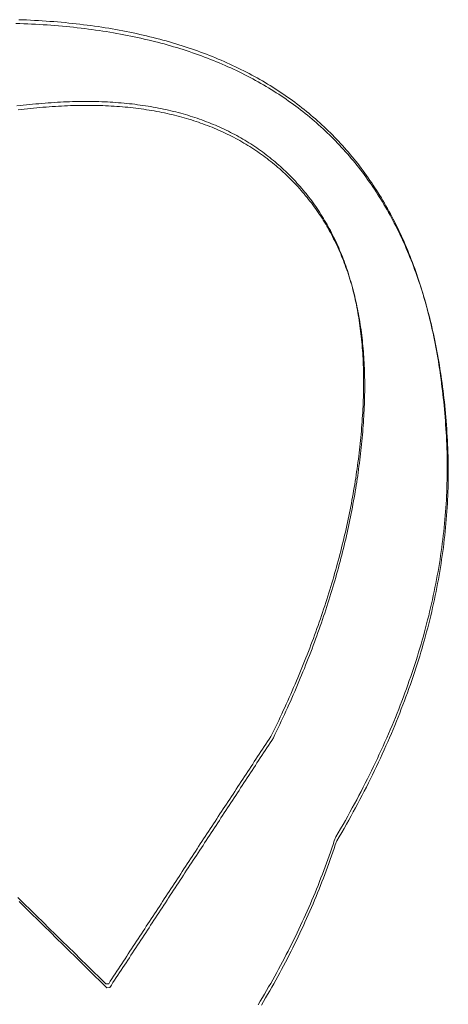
# Model space of a CAD drawing. Header units: millimetres. Extents: x 1589461 to 1701858, y 2333614 to 2610588.
# Tile 28 of 50: x 1598307 to 1598453, y 2354550 to 2354885. Entities that reach past the tile are written whole.
import ezdxf

# ---------------------------------------------------------------- set-up
doc = ezdxf.new("R2010")
doc.units = ezdxf.units.MM
doc.layers.add('zv001-h02-a-200-1-0001$0$271_Fast inventar', color=7, linetype='Continuous', lineweight=0)

msp = doc.modelspace()

# ---------------------------------------------------------------- linework, layer by layer
at = {"layer": 'zv001-h02-a-200-1-0001$0$271_Fast inventar', "flags": 128}
for points in [[(1598389.53, 2354549.94), (1598390.24, 2354551.16), (1598390.96, 2354552.36), (1598391.67, 2354553.57), (1598392.36, 2354554.79), (1598393.07, 2354556.01), (1598393.75, 2354557.23), (1598394.43, 2354558.45), (1598395.1, 2354559.67), (1598395.77, 2354560.9), (1598396.43, 2354562.11), (1598397.08, 2354563.34), (1598397.73, 2354564.57), (1598398.37, 2354565.79), (1598398.99, 2354567.03), (1598399.62, 2354568.25), (1598400.23, 2354569.48), (1598400.84, 2354570.72), (1598401.45, 2354571.95), (1598402.05, 2354573.18), (1598402.64, 2354574.42), (1598403.22, 2354575.66), (1598403.8, 2354576.9), (1598404.36, 2354578.14), (1598404.92, 2354579.39), (1598405.47, 2354580.63), (1598406.02, 2354581.87), (1598406.56, 2354583.12), (1598407.09, 2354584.36), (1598407.61, 2354585.62), (1598408.14, 2354586.87), (1598408.65, 2354588.12), (1598409.16, 2354589.37), (1598409.65, 2354590.63), (1598410.14, 2354591.88), (1598410.63, 2354593.15), (1598411.11, 2354594.4), (1598411.57, 2354595.66), (1598412.04, 2354596.92), (1598412.5, 2354598.18), (1598412.94, 2354599.44), (1598413.39, 2354600.71), (1598413.81, 2354601.98), (1598414.25, 2354603.25), (1598414.66, 2354604.52), (1598415.2, 2354605.83), (1598416.02, 2354607.24), (1598416.83, 2354608.65), (1598417.65, 2354610.07), (1598418.44, 2354611.48), (1598419.23, 2354612.89), (1598420.02, 2354614.3), (1598420.79, 2354615.71), (1598421.55, 2354617.12), (1598422.3, 2354618.52), (1598423.05, 2354619.94), (1598423.79, 2354621.34), (1598424.51, 2354622.75), (1598425.22, 2354624.15), (1598425.93, 2354625.56), (1598426.63, 2354626.96), (1598427.32, 2354628.36), (1598428, 2354629.76), (1598428.67, 2354631.17), (1598429.33, 2354632.57), (1598429.99, 2354633.97), (1598430.63, 2354635.37), (1598431.27, 2354636.76), (1598431.89, 2354638.17), (1598432.5, 2354639.56), (1598433.11, 2354640.95), (1598433.72, 2354642.35), (1598434.31, 2354643.75), (1598434.88, 2354645.14), (1598435.46, 2354646.53), (1598436.02, 2354647.93), (1598436.56, 2354649.31), (1598437.11, 2354650.71), (1598437.64, 2354652.09), (1598438.17, 2354653.48), (1598438.68, 2354654.87), (1598439.19, 2354656.26), (1598439.69, 2354657.65), (1598440.18, 2354659.03), (1598440.66, 2354660.42), (1598441.13, 2354661.8), (1598441.6, 2354663.18), (1598442.04, 2354664.57), (1598442.49, 2354665.95), (1598442.93, 2354667.33), (1598443.35, 2354668.71), (1598443.76, 2354670.09), (1598444.17, 2354671.46), (1598444.57, 2354672.85), (1598444.96, 2354674.22), (1598445.34, 2354675.6), (1598445.71, 2354676.98), (1598446.07, 2354678.35), (1598446.42, 2354679.73), (1598446.76, 2354681.1), (1598447.1, 2354682.47), (1598447.43, 2354683.84), (1598447.74, 2354685.22), (1598448.05, 2354686.59), (1598448.34, 2354687.95), (1598448.63, 2354689.32), (1598448.91, 2354690.69), (1598449.18, 2354692.06), (1598449.45, 2354693.43), (1598449.7, 2354694.8), (1598449.94, 2354696.16), (1598450.18, 2354697.52), (1598450.4, 2354698.89), (1598450.61, 2354700.25), (1598450.82, 2354701.61), (1598451.02, 2354702.97), (1598451.21, 2354704.33), (1598451.39, 2354705.69), (1598451.56, 2354707.04), (1598451.72, 2354708.4), (1598451.86, 2354709.76), (1598452.01, 2354711.12), (1598452.15, 2354712.47), (1598452.28, 2354713.83), (1598452.39, 2354715.18), (1598452.49, 2354716.54), (1598452.59, 2354717.89), (1598452.68, 2354719.24), (1598452.76, 2354720.59), (1598452.83, 2354721.94), (1598452.89, 2354723.28), (1598452.94, 2354724.64), (1598452.98, 2354725.99), (1598453.02, 2354727.34), (1598453.04, 2354728.68), (1598453.05, 2354730.02), (1598453.07, 2354731.37), (1598453.06, 2354732.71), (1598453.05, 2354734.06), (1598453.02, 2354735.4), (1598453, 2354736.74), (1598452.96, 2354738.09), (1598452.91, 2354739.42), (1598452.85, 2354740.76), (1598452.78, 2354742.1), (1598452.71, 2354743.44), (1598452.63, 2354744.76), (1598452.54, 2354746.1), (1598452.44, 2354747.42), (1598452.34, 2354748.74), (1598452.23, 2354750.05), (1598452.12, 2354751.35), (1598452, 2354752.65), (1598451.87, 2354753.94), (1598451.73, 2354755.22), (1598451.6, 2354756.49), (1598451.44, 2354757.77), (1598451.29, 2354759.04), (1598451.14, 2354760.3), (1598450.97, 2354761.55), (1598450.8, 2354762.79), (1598450.62, 2354764.03), (1598450.44, 2354765.26), (1598450.25, 2354766.49), (1598450.05, 2354767.71), (1598449.85, 2354768.93), (1598449.64, 2354770.13), (1598449.43, 2354771.33), (1598449.2, 2354772.53), (1598448.98, 2354773.71), (1598448.74, 2354774.9), (1598448.5, 2354776.08), (1598448.25, 2354777.24), (1598448, 2354778.41), (1598447.74, 2354779.56), (1598447.48, 2354780.71), (1598447.21, 2354781.85), (1598446.93, 2354782.99), (1598446.64, 2354784.13), (1598446.36, 2354785.25), (1598446.06, 2354786.37), (1598445.76, 2354787.48), (1598445.44, 2354788.59), (1598445.12, 2354789.69), (1598444.81, 2354790.78), (1598444.48, 2354791.87), (1598444.15, 2354792.95), (1598443.8, 2354794.02), (1598443.46, 2354795.09), (1598443.1, 2354796.15), (1598442.74, 2354797.21), (1598442.38, 2354798.25), (1598442.01, 2354799.3), (1598441.63, 2354800.33), (1598441.24, 2354801.36), (1598440.86, 2354802.38), (1598440.46, 2354803.4), (1598440.05, 2354804.41), (1598439.65, 2354805.41), (1598439.23, 2354806.41), (1598438.81, 2354807.4), (1598438.39, 2354808.39), (1598437.95, 2354809.37), (1598437.51, 2354810.34), (1598437.06, 2354811.31), (1598436.61, 2354812.27), (1598436.15, 2354813.22), (1598435.69, 2354814.16), (1598435.21, 2354815.11), (1598434.73, 2354816.04), (1598434.25, 2354816.97), (1598433.76, 2354817.89), (1598433.26, 2354818.8), (1598432.76, 2354819.72), (1598432.25, 2354820.61), (1598431.73, 2354821.51), (1598431.21, 2354822.41), (1598430.69, 2354823.29), (1598430.15, 2354824.17), (1598429.61, 2354825.03), (1598429.06, 2354825.9), (1598428.52, 2354826.75), (1598427.95, 2354827.6), (1598427.38, 2354828.46), (1598426.81, 2354829.29), (1598426.23, 2354830.12), (1598425.65, 2354830.94), (1598425.06, 2354831.77), (1598424.47, 2354832.58), (1598423.86, 2354833.38), (1598423.25, 2354834.19), (1598422.64, 2354834.98), (1598422.01, 2354835.77), (1598421.39, 2354836.55), (1598420.75, 2354837.32), (1598420.11, 2354838.09), (1598419.46, 2354838.86), (1598418.81, 2354839.61), (1598418.15, 2354840.36), (1598417.49, 2354841.11), (1598416.81, 2354841.84), (1598416.14, 2354842.58), (1598415.45, 2354843.29), (1598414.76, 2354844.01), (1598414.06, 2354844.73), (1598413.36, 2354845.43), (1598412.65, 2354846.13), (1598411.94, 2354846.82), (1598411.21, 2354847.51), (1598410.49, 2354848.19), (1598409.75, 2354848.86), (1598409.01, 2354849.52), (1598408.27, 2354850.19), (1598407.5, 2354850.84), (1598406.75, 2354851.48), (1598405.98, 2354852.13), (1598405.22, 2354852.77), (1598404.44, 2354853.4), (1598403.65, 2354854.01), (1598402.86, 2354854.63), (1598402.06, 2354855.24), (1598401.26, 2354855.84), (1598400.45, 2354856.45), (1598399.63, 2354857.03), (1598398.81, 2354857.61), (1598397.99, 2354858.19), (1598397.15, 2354858.77), (1598396.3, 2354859.33), (1598395.46, 2354859.89), (1598394.6, 2354860.44), (1598393.75, 2354860.99), (1598392.88, 2354861.53), (1598392.01, 2354862.05), (1598391.13, 2354862.58), (1598390.24, 2354863.11), (1598389.36, 2354863.62), (1598388.46, 2354864.13), (1598387.55, 2354864.63), (1598386.65, 2354865.13), (1598385.72, 2354865.61), (1598384.81, 2354866.09), (1598383.88, 2354866.58), (1598382.95, 2354867.04), (1598382, 2354867.51), (1598381.06, 2354867.96), (1598380.1, 2354868.41), (1598379.14, 2354868.86), (1598378.17, 2354869.29), (1598377.2, 2354869.73), (1598376.22, 2354870.15), (1598375.24, 2354870.57), (1598374.25, 2354870.98), (1598373.25, 2354871.39), (1598372.24, 2354871.79), (1598371.24, 2354872.18), (1598370.22, 2354872.57), (1598369.2, 2354872.94), (1598368.17, 2354873.32), (1598367.14, 2354873.69), (1598366.09, 2354874.05), (1598365.04, 2354874.41), (1598363.99, 2354874.75), (1598362.93, 2354875.1), (1598361.87, 2354875.44), (1598360.8, 2354875.77), (1598359.71, 2354876.09), (1598358.63, 2354876.41), (1598357.54, 2354876.72), (1598356.44, 2354877.02), (1598355.34, 2354877.32), (1598354.23, 2354877.61), (1598353.11, 2354877.89), (1598351.99, 2354878.17), (1598350.86, 2354878.44), (1598349.73, 2354878.71), (1598348.59, 2354878.97), (1598347.44, 2354879.23), (1598346.29, 2354879.47), (1598345.13, 2354879.72), (1598343.95, 2354879.95), (1598342.78, 2354880.17), (1598341.61, 2354880.4), (1598340.43, 2354880.61), (1598339.23, 2354880.82), (1598338.04, 2354881.02), (1598336.83, 2354881.22), (1598335.62, 2354881.41), (1598334.41, 2354881.59), (1598333.17, 2354881.77), (1598331.95, 2354881.93), (1598330.72, 2354882.11), (1598329.48, 2354882.26), (1598328.23, 2354882.41), (1598326.97, 2354882.56), (1598325.71, 2354882.69), (1598324.45, 2354882.83), (1598323.18, 2354882.96), (1598321.89, 2354883.07), (1598320.61, 2354883.18), (1598319.32, 2354883.29), (1598318.02, 2354883.4), (1598316.72, 2354883.49), (1598315.4, 2354883.58), (1598314.09, 2354883.66), (1598312.76, 2354883.73), (1598311.44, 2354883.8), (1598310.1, 2354883.86), (1598308.77, 2354883.92), (1598307.42, 2354883.96), (1598306.09, 2354884)], [(1598388.44, 2354550.05), (1598389.17, 2354551.27), (1598389.89, 2354552.48), (1598390.6, 2354553.69), (1598391.31, 2354554.9), (1598392.01, 2354556.12), (1598392.71, 2354557.33), (1598393.39, 2354558.56), (1598394.07, 2354559.77), (1598394.74, 2354561), (1598395.41, 2354562.22), (1598396.07, 2354563.44), (1598396.72, 2354564.67), (1598397.37, 2354565.89), (1598398.01, 2354567.12), (1598398.64, 2354568.35), (1598399.26, 2354569.57), (1598399.87, 2354570.81), (1598400.49, 2354572.04), (1598401.09, 2354573.27), (1598401.69, 2354574.51), (1598402.28, 2354575.75), (1598402.86, 2354576.99), (1598403.44, 2354578.23), (1598404, 2354579.47), (1598404.56, 2354580.71), (1598405.11, 2354581.95), (1598405.66, 2354583.2), (1598406.2, 2354584.45), (1598406.74, 2354585.69), (1598407.26, 2354586.94), (1598407.78, 2354588.19), (1598408.29, 2354589.45), (1598408.8, 2354590.7), (1598409.29, 2354591.95), (1598409.78, 2354593.21), (1598410.27, 2354594.47), (1598410.75, 2354595.73), (1598411.21, 2354596.98), (1598411.68, 2354598.24), (1598412.14, 2354599.51), (1598412.58, 2354600.77), (1598413.03, 2354602.04), (1598413.46, 2354603.3), (1598413.89, 2354604.57), (1598414.3, 2354605.85), (1598414.84, 2354607.15), (1598415.66, 2354608.57), (1598416.48, 2354609.98), (1598417.29, 2354611.39), (1598418.09, 2354612.8), (1598418.87, 2354614.22), (1598419.66, 2354615.63), (1598420.43, 2354617.04), (1598421.19, 2354618.44), (1598421.94, 2354619.85), (1598422.69, 2354621.26), (1598423.43, 2354622.67), (1598424.15, 2354624.07), (1598424.86, 2354625.48), (1598425.57, 2354626.89), (1598426.27, 2354628.29), (1598426.96, 2354629.68), (1598427.64, 2354631.09), (1598428.31, 2354632.5), (1598428.97, 2354633.89), (1598429.63, 2354635.29), (1598430.28, 2354636.69), (1598430.91, 2354638.09), (1598431.53, 2354639.49), (1598432.14, 2354640.89), (1598432.75, 2354642.28), (1598433.36, 2354643.67), (1598433.95, 2354645.07), (1598434.52, 2354646.47), (1598435.1, 2354647.85), (1598435.66, 2354649.25), (1598436.21, 2354650.64), (1598436.75, 2354652.03), (1598437.29, 2354653.42), (1598437.81, 2354654.81), (1598438.32, 2354656.2), (1598438.83, 2354657.59), (1598439.33, 2354658.98), (1598439.82, 2354660.36), (1598440.3, 2354661.74), (1598440.78, 2354663.13), (1598441.24, 2354664.51), (1598441.69, 2354665.89), (1598442.13, 2354667.27), (1598442.57, 2354668.66), (1598442.99, 2354670.04), (1598443.4, 2354671.41), (1598443.81, 2354672.79), (1598444.21, 2354674.18), (1598444.6, 2354675.55), (1598444.98, 2354676.93), (1598445.35, 2354678.3), (1598445.71, 2354679.68), (1598446.06, 2354681.05), (1598446.41, 2354682.43), (1598446.74, 2354683.8), (1598447.07, 2354685.17), (1598447.38, 2354686.54), (1598447.69, 2354687.91), (1598447.98, 2354689.28), (1598448.27, 2354690.65), (1598448.55, 2354692.01), (1598448.82, 2354693.39), (1598449.09, 2354694.75), (1598449.34, 2354696.12), (1598449.58, 2354697.48), (1598449.82, 2354698.85), (1598450.04, 2354700.21), (1598450.26, 2354701.57), (1598450.46, 2354702.93), (1598450.66, 2354704.29), (1598450.85, 2354705.66), (1598451.03, 2354707.01), (1598451.2, 2354708.37), (1598451.36, 2354709.73), (1598451.51, 2354711.09), (1598451.65, 2354712.45), (1598451.79, 2354713.8), (1598451.92, 2354715.16), (1598452.03, 2354716.51), (1598452.14, 2354717.86), (1598452.23, 2354719.21), (1598452.32, 2354720.57), (1598452.41, 2354721.92), (1598452.47, 2354723.27), (1598452.53, 2354724.61), (1598452.58, 2354725.96), (1598452.62, 2354727.31), (1598452.66, 2354728.66), (1598452.68, 2354730.01), (1598452.69, 2354731.35), (1598452.71, 2354732.69), (1598452.7, 2354734.04), (1598452.69, 2354735.38), (1598452.66, 2354736.72), (1598452.64, 2354738.07), (1598452.6, 2354739.41), (1598452.55, 2354740.75), (1598452.49, 2354742.08), (1598452.42, 2354743.43), (1598452.35, 2354744.76), (1598452.27, 2354746.09), (1598452.18, 2354747.43), (1598452.08, 2354748.74), (1598451.98, 2354750.06), (1598451.87, 2354751.38), (1598451.76, 2354752.68), (1598451.64, 2354753.98), (1598451.51, 2354755.26), (1598451.37, 2354756.55), (1598451.24, 2354757.82), (1598451.08, 2354759.09), (1598450.93, 2354760.36), (1598450.78, 2354761.62), (1598450.61, 2354762.87), (1598450.44, 2354764.11), (1598450.26, 2354765.36), (1598450.08, 2354766.59), (1598449.89, 2354767.82), (1598449.69, 2354769.04), (1598449.49, 2354770.25), (1598449.28, 2354771.46), (1598449.07, 2354772.66), (1598448.84, 2354773.85), (1598448.62, 2354775.04), (1598448.38, 2354776.22), (1598448.14, 2354777.4), (1598447.9, 2354778.57), (1598447.64, 2354779.73), (1598447.38, 2354780.88), (1598447.12, 2354782.04), (1598446.85, 2354783.18), (1598446.57, 2354784.32), (1598446.28, 2354785.46), (1598446, 2354786.58), (1598445.7, 2354787.7), (1598445.4, 2354788.81), (1598445.09, 2354789.92), (1598444.77, 2354791.02), (1598444.45, 2354792.11), (1598444.12, 2354793.2), (1598443.79, 2354794.27), (1598443.44, 2354795.35), (1598443.1, 2354796.41), (1598442.75, 2354797.48), (1598442.38, 2354798.53), (1598442.02, 2354799.58), (1598441.65, 2354800.63), (1598441.28, 2354801.66), (1598440.89, 2354802.69), (1598440.5, 2354803.71), (1598440.1, 2354804.73), (1598439.69, 2354805.74), (1598439.29, 2354806.74), (1598438.87, 2354807.74), (1598438.45, 2354808.73), (1598438.03, 2354809.72), (1598437.59, 2354810.69), (1598437.15, 2354811.66), (1598436.7, 2354812.64), (1598436.25, 2354813.59), (1598435.79, 2354814.55), (1598435.33, 2354815.49), (1598434.85, 2354816.43), (1598434.37, 2354817.37), (1598433.9, 2354818.3), (1598433.4, 2354819.22), (1598432.9, 2354820.13), (1598432.4, 2354821.04), (1598431.89, 2354821.94), (1598431.38, 2354822.84), (1598430.85, 2354823.73), (1598430.33, 2354824.61), (1598429.79, 2354825.49), (1598429.25, 2354826.36), (1598428.7, 2354827.22), (1598428.16, 2354828.08), (1598427.59, 2354828.93), (1598427.03, 2354829.78), (1598426.45, 2354830.61), (1598425.87, 2354831.45), (1598425.29, 2354832.27), (1598424.7, 2354833.09), (1598424.11, 2354833.9), (1598423.5, 2354834.71), (1598422.89, 2354835.52), (1598422.28, 2354836.3), (1598421.65, 2354837.1), (1598421.03, 2354837.88), (1598420.39, 2354838.65), (1598419.75, 2354839.42), (1598419.1, 2354840.18), (1598418.45, 2354840.94), (1598417.79, 2354841.68), (1598417.13, 2354842.43), (1598416.46, 2354843.16), (1598415.78, 2354843.9), (1598415.09, 2354844.62), (1598414.4, 2354845.34), (1598413.7, 2354846.05), (1598413, 2354846.76), (1598412.29, 2354847.46), (1598411.58, 2354848.14), (1598410.85, 2354848.83), (1598410.13, 2354849.51), (1598409.39, 2354850.18), (1598408.66, 2354850.85), (1598407.91, 2354851.51), (1598407.15, 2354852.17), (1598406.39, 2354852.81), (1598405.62, 2354853.45), (1598404.86, 2354854.09), (1598404.08, 2354854.72), (1598403.29, 2354855.34), (1598402.5, 2354855.96), (1598401.7, 2354856.57), (1598400.9, 2354857.17), (1598400.09, 2354857.77), (1598399.27, 2354858.35), (1598398.45, 2354858.94), (1598397.63, 2354859.52), (1598396.79, 2354860.09), (1598395.94, 2354860.66), (1598395.11, 2354861.22), (1598394.25, 2354861.77), (1598393.39, 2354862.31), (1598392.52, 2354862.86), (1598391.65, 2354863.38), (1598390.77, 2354863.91), (1598389.88, 2354864.43), (1598389, 2354864.95), (1598388.1, 2354865.46), (1598387.2, 2354865.95), (1598386.29, 2354866.45), (1598385.36, 2354866.94), (1598384.45, 2354867.42), (1598383.52, 2354867.9), (1598382.59, 2354868.37), (1598381.64, 2354868.83), (1598380.7, 2354869.28), (1598379.74, 2354869.74), (1598378.78, 2354870.19), (1598377.82, 2354870.62), (1598376.84, 2354871.06), (1598375.86, 2354871.47), (1598374.88, 2354871.89), (1598373.89, 2354872.3), (1598372.89, 2354872.71), (1598371.88, 2354873.11), (1598370.88, 2354873.51), (1598369.86, 2354873.9), (1598368.84, 2354874.27), (1598367.81, 2354874.65), (1598366.78, 2354875.02), (1598365.73, 2354875.38), (1598364.68, 2354875.73), (1598363.63, 2354876.08), (1598362.57, 2354876.42), (1598361.51, 2354876.76), (1598360.44, 2354877.09), (1598359.35, 2354877.42), (1598358.27, 2354877.73), (1598357.18, 2354878.04), (1598356.08, 2354878.34), (1598354.98, 2354878.64), (1598353.87, 2354878.93), (1598352.75, 2354879.22), (1598351.63, 2354879.5), (1598350.5, 2354879.77), (1598349.37, 2354880.04), (1598348.23, 2354880.29), (1598347.08, 2354880.55), (1598345.93, 2354880.8), (1598344.77, 2354881.04), (1598343.59, 2354881.27), (1598342.42, 2354881.5), (1598341.25, 2354881.73), (1598340.07, 2354881.94), (1598338.87, 2354882.15), (1598337.68, 2354882.35), (1598336.47, 2354882.54), (1598335.26, 2354882.74), (1598334.05, 2354882.92), (1598332.82, 2354883.09), (1598331.59, 2354883.26), (1598330.36, 2354883.43), (1598329.12, 2354883.58), (1598327.87, 2354883.74), (1598326.61, 2354883.89), (1598325.35, 2354884.02), (1598324.09, 2354884.16), (1598322.82, 2354884.28), (1598321.53, 2354884.4), (1598320.25, 2354884.51), (1598318.96, 2354884.62), (1598317.66, 2354884.73), (1598316.36, 2354884.81), (1598315.04, 2354884.9), (1598313.74, 2354884.98), (1598312.41, 2354885.06), (1598311.08, 2354885.12), (1598309.75, 2354885.19), (1598308.41, 2354885.24), (1598307.07, 2354885.29)], [(1598306.81, 2354586.52), (1598308.94, 2354584.43), (1598311.07, 2354582.34), (1598313.2, 2354580.24), (1598315.33, 2354578.14), (1598317.46, 2354576.05), (1598319.59, 2354573.96), (1598321.72, 2354571.86), (1598323.84, 2354569.77), (1598325.98, 2354567.68), (1598328.11, 2354565.58), (1598330.23, 2354563.49), (1598332.36, 2354561.39), (1598334.5, 2354559.3), (1598336.63, 2354557.2), (1598337.63, 2354557.21), (1598338.19, 2354558.06), (1598338.74, 2354558.91), (1598339.3, 2354559.76), (1598339.85, 2354560.61), (1598340.41, 2354561.46), (1598340.97, 2354562.31), (1598341.52, 2354563.16), (1598342.08, 2354564.01), (1598342.63, 2354564.86), (1598343.2, 2354565.7), (1598343.75, 2354566.55), (1598344.31, 2354567.4), (1598344.86, 2354568.25), (1598345.42, 2354569.1), (1598345.98, 2354569.96), (1598346.53, 2354570.8), (1598347.09, 2354571.66), (1598347.64, 2354572.5), (1598348.2, 2354573.36), (1598348.75, 2354574.2), (1598349.31, 2354575.05), (1598349.87, 2354575.9), (1598350.42, 2354576.75), (1598350.98, 2354577.6), (1598351.53, 2354578.45), (1598352.09, 2354579.3), (1598352.65, 2354580.15), (1598353.2, 2354581), (1598353.76, 2354581.85), (1598354.31, 2354582.7), (1598354.87, 2354583.55), (1598355.42, 2354584.4), (1598355.98, 2354585.25), (1598356.55, 2354586.1), (1598357.1, 2354586.94), (1598357.66, 2354587.8), (1598358.21, 2354588.64), (1598358.77, 2354589.5), (1598359.32, 2354590.34), (1598359.88, 2354591.19), (1598360.44, 2354592.05), (1598360.99, 2354592.89), (1598361.55, 2354593.75), (1598362.11, 2354594.59), (1598362.66, 2354595.44), (1598363.22, 2354596.29), (1598363.77, 2354597.14), (1598364.33, 2354597.99), (1598364.88, 2354598.84), (1598365.44, 2354599.69), (1598365.99, 2354600.54), (1598366.55, 2354601.39), (1598367.1, 2354602.24), (1598367.66, 2354603.09), (1598368.22, 2354603.94), (1598368.78, 2354604.78), (1598369.34, 2354605.64), (1598369.89, 2354606.48), (1598370.45, 2354607.33), (1598371.01, 2354608.19), (1598371.56, 2354609.03), (1598372.12, 2354609.89), (1598372.67, 2354610.73), (1598373.23, 2354611.59), (1598373.79, 2354612.44), (1598374.35, 2354613.28), (1598374.9, 2354614.13), (1598375.46, 2354614.98), (1598376.01, 2354615.83), (1598376.57, 2354616.68), (1598377.12, 2354617.53), (1598377.68, 2354618.38), (1598378.23, 2354619.23), (1598378.79, 2354620.08), (1598379.34, 2354620.93), (1598379.9, 2354621.78), (1598380.46, 2354622.63), (1598381.01, 2354623.48), (1598381.58, 2354624.33), (1598382.13, 2354625.17), (1598382.69, 2354626.03), (1598383.24, 2354626.87), (1598383.8, 2354627.73), (1598384.35, 2354628.57), (1598384.91, 2354629.43), (1598385.46, 2354630.27), (1598386.02, 2354631.12), (1598386.58, 2354631.98), (1598387.13, 2354632.82), (1598387.7, 2354633.67), (1598388.25, 2354634.52), (1598388.81, 2354635.37), (1598389.36, 2354636.22), (1598389.92, 2354637.07), (1598390.48, 2354637.92), (1598391.03, 2354638.77), (1598391.59, 2354639.62), (1598392.14, 2354640.47), (1598392.7, 2354641.32), (1598393.25, 2354642.24), (1598393.8, 2354643.37), (1598394.34, 2354644.51), (1598394.89, 2354645.63), (1598395.42, 2354646.76), (1598395.95, 2354647.9), (1598396.48, 2354649.02), (1598397, 2354650.15), (1598397.51, 2354651.27), (1598398.02, 2354652.4), (1598398.53, 2354653.52), (1598399.03, 2354654.64), (1598399.53, 2354655.77), (1598400.02, 2354656.88), (1598400.5, 2354658), (1598400.98, 2354659.13), (1598401.46, 2354660.25), (1598401.93, 2354661.37), (1598402.4, 2354662.49), (1598402.87, 2354663.6), (1598403.32, 2354664.72), (1598403.78, 2354665.84), (1598404.22, 2354666.94), (1598404.66, 2354668.07), (1598405.1, 2354669.18), (1598405.53, 2354670.29), (1598405.96, 2354671.41), (1598406.39, 2354672.51), (1598406.8, 2354673.63), (1598407.21, 2354674.73), (1598407.62, 2354675.85), (1598408.02, 2354676.95), (1598408.42, 2354678.06), (1598408.82, 2354679.17), (1598409.21, 2354680.27), (1598409.59, 2354681.37), (1598409.96, 2354682.48), (1598410.33, 2354683.58), (1598410.71, 2354684.69), (1598411.07, 2354685.79), (1598411.43, 2354686.9), (1598411.78, 2354687.99), (1598412.13, 2354689.09), (1598412.47, 2354690.19), (1598412.81, 2354691.3), (1598413.14, 2354692.39), (1598413.48, 2354693.49), (1598413.8, 2354694.59), (1598414.12, 2354695.68), (1598414.44, 2354696.77), (1598414.75, 2354697.87), (1598415.05, 2354698.96), (1598415.35, 2354700.05), (1598415.65, 2354701.15), (1598415.94, 2354702.24), (1598416.22, 2354703.33), (1598416.5, 2354704.42), (1598416.78, 2354705.51), (1598417.05, 2354706.6), (1598417.32, 2354707.69), (1598417.58, 2354708.78), (1598417.83, 2354709.86), (1598418.08, 2354710.94), (1598418.33, 2354712.03), (1598418.57, 2354713.11), (1598418.81, 2354714.2), (1598419.03, 2354715.28), (1598419.27, 2354716.36), (1598419.48, 2354717.43), (1598419.7, 2354718.52), (1598419.91, 2354719.59), (1598420.12, 2354720.68), (1598420.32, 2354721.75), (1598420.52, 2354722.84), (1598420.71, 2354723.91), (1598420.9, 2354724.99), (1598421.08, 2354726.06), (1598421.26, 2354727.14), (1598421.43, 2354728.21), (1598421.6, 2354729.28), (1598421.77, 2354730.35), (1598421.92, 2354731.42), (1598422.07, 2354732.49), (1598422.22, 2354733.56), (1598422.36, 2354734.63), (1598422.5, 2354735.7), (1598422.64, 2354736.77), (1598422.76, 2354737.84), (1598422.88, 2354738.9), (1598423.01, 2354739.97), (1598423.13, 2354741.03), (1598423.23, 2354742.09), (1598423.34, 2354743.16), (1598423.43, 2354744.22), (1598423.52, 2354745.29), (1598423.61, 2354746.35), (1598423.7, 2354747.4), (1598423.79, 2354748.46), (1598423.85, 2354749.52), (1598423.92, 2354750.59), (1598423.99, 2354751.64), (1598424.05, 2354752.69), (1598424.1, 2354753.75), (1598424.14, 2354754.79), (1598424.18, 2354755.83), (1598424.23, 2354756.87), (1598424.25, 2354757.89), (1598424.28, 2354758.92), (1598424.29, 2354759.94), (1598424.3, 2354760.95), (1598424.3, 2354761.97), (1598424.3, 2354762.96), (1598424.29, 2354763.97), (1598424.28, 2354764.96), (1598424.26, 2354765.95), (1598424.23, 2354766.94), (1598424.19, 2354767.93), (1598424.15, 2354768.89), (1598424.1, 2354769.86), (1598424.05, 2354770.83), (1598423.99, 2354771.79), (1598423.92, 2354772.75), (1598423.85, 2354773.7), (1598423.77, 2354774.65), (1598423.69, 2354775.59), (1598423.59, 2354776.52), (1598423.5, 2354777.45), (1598423.4, 2354778.39), (1598423.28, 2354779.3), (1598423.17, 2354780.21), (1598423.05, 2354781.13), (1598422.92, 2354782.04), (1598422.78, 2354782.93), (1598422.64, 2354783.82), (1598422.49, 2354784.71), (1598422.34, 2354785.61), (1598422.18, 2354786.49), (1598422.01, 2354787.36), (1598421.84, 2354788.24), (1598421.67, 2354789.11), (1598421.47, 2354789.97), (1598421.29, 2354790.82), (1598421.09, 2354791.67), (1598420.89, 2354792.52), (1598420.68, 2354793.36), (1598420.46, 2354794.19), (1598420.24, 2354795.03), (1598420, 2354795.86), (1598419.77, 2354796.68), (1598419.53, 2354797.49), (1598419.28, 2354798.31), (1598419.03, 2354799.12), (1598418.76, 2354799.91), (1598418.51, 2354800.71), (1598418.23, 2354801.5), (1598417.94, 2354802.29), (1598417.66, 2354803.07), (1598417.37, 2354803.85), (1598417.07, 2354804.62), (1598416.77, 2354805.39), (1598416.45, 2354806.15), (1598416.14, 2354806.91), (1598415.82, 2354807.66), (1598415.49, 2354808.41), (1598415.16, 2354809.15), (1598414.81, 2354809.89), (1598414.46, 2354810.62), (1598414.11, 2354811.35), (1598413.74, 2354812.07), (1598413.39, 2354812.79), (1598413, 2354813.5), (1598412.62, 2354814.21), (1598412.24, 2354814.91), (1598411.86, 2354815.61), (1598411.45, 2354816.3), (1598411.05, 2354816.99), (1598410.64, 2354817.67), (1598410.22, 2354818.36), (1598409.8, 2354819.02), (1598409.36, 2354819.69), (1598408.93, 2354820.35), (1598408.49, 2354821.01), (1598408.04, 2354821.67), (1598407.59, 2354822.31), (1598407.13, 2354822.95), (1598406.66, 2354823.59), (1598406.18, 2354824.23), (1598405.7, 2354824.86), (1598405.22, 2354825.48), (1598404.73, 2354826.1), (1598404.23, 2354826.71), (1598403.73, 2354827.32), (1598403.21, 2354827.93), (1598402.69, 2354828.53), (1598402.17, 2354829.12), (1598401.64, 2354829.71), (1598401.11, 2354830.29), (1598400.56, 2354830.87), (1598400.01, 2354831.44), (1598399.46, 2354832.01), (1598398.9, 2354832.57), (1598398.33, 2354833.13), (1598397.75, 2354833.69), (1598397.18, 2354834.24), (1598396.59, 2354834.77), (1598396.01, 2354835.31), (1598395.42, 2354835.83), (1598394.82, 2354836.36), (1598394.22, 2354836.87), (1598393.61, 2354837.38), (1598393, 2354837.88), (1598392.39, 2354838.37), (1598391.76, 2354838.86), (1598391.14, 2354839.35), (1598390.51, 2354839.83), (1598389.88, 2354840.3), (1598389.24, 2354840.76), (1598388.59, 2354841.21), (1598387.94, 2354841.67), (1598387.28, 2354842.11), (1598386.62, 2354842.55), (1598385.96, 2354842.99), (1598385.29, 2354843.41), (1598384.61, 2354843.83), (1598383.93, 2354844.24), (1598383.24, 2354844.65), (1598382.56, 2354845.05), (1598381.87, 2354845.44), (1598381.17, 2354845.83), (1598380.47, 2354846.22), (1598379.76, 2354846.59), (1598379.05, 2354846.95), (1598378.32, 2354847.32), (1598377.6, 2354847.67), (1598376.87, 2354848.02), (1598376.14, 2354848.37), (1598375.4, 2354848.7), (1598374.66, 2354849.03), (1598373.91, 2354849.35), (1598373.16, 2354849.67), (1598372.4, 2354849.98), (1598371.64, 2354850.29), (1598370.88, 2354850.58), (1598370.1, 2354850.88), (1598369.33, 2354851.17), (1598368.54, 2354851.45), (1598367.76, 2354851.72), (1598366.97, 2354851.99), (1598366.17, 2354852.25), (1598365.37, 2354852.5), (1598364.56, 2354852.75), (1598363.76, 2354852.99), (1598362.94, 2354853.23), (1598362.13, 2354853.45), (1598361.3, 2354853.68), (1598360.47, 2354853.89), (1598359.64, 2354854.1), (1598358.8, 2354854.3), (1598357.95, 2354854.5), (1598357.1, 2354854.69), (1598356.25, 2354854.88), (1598355.39, 2354855.06), (1598354.53, 2354855.23), (1598353.65, 2354855.39), (1598352.79, 2354855.55), (1598351.9, 2354855.71), (1598351.02, 2354855.85), (1598350.13, 2354855.99), (1598349.24, 2354856.12), (1598348.34, 2354856.25), (1598347.44, 2354856.37), (1598346.53, 2354856.49), (1598345.62, 2354856.6), (1598344.7, 2354856.7), (1598343.78, 2354856.79), (1598342.86, 2354856.88), (1598341.92, 2354856.97), (1598340.98, 2354857.04), (1598340.05, 2354857.12), (1598339.1, 2354857.18), (1598338.14, 2354857.23), (1598337.2, 2354857.28), (1598336.23, 2354857.32), (1598335.27, 2354857.37), (1598334.3, 2354857.4), (1598333.32, 2354857.42), (1598332.34, 2354857.44), (1598331.35, 2354857.46), (1598330.36, 2354857.47), (1598329.37, 2354857.46), (1598328.37, 2354857.45), (1598327.37, 2354857.44), (1598326.35, 2354857.43), (1598325.34, 2354857.4), (1598324.32, 2354857.37), (1598323.3, 2354857.33), (1598322.27, 2354857.28), (1598321.24, 2354857.23), (1598320.2, 2354857.17), (1598319.16, 2354857.11), (1598318.11, 2354857.04), (1598317.05, 2354856.97), (1598315.99, 2354856.89), (1598314.94, 2354856.8), (1598313.88, 2354856.71), (1598312.83, 2354856.61), (1598311.77, 2354856.51), (1598310.71, 2354856.4), (1598309.65, 2354856.3), (1598308.59, 2354856.17), (1598307.53, 2354856.05), (1598306.47, 2354855.93)], [(1598307.17, 2354585.2), (1598309.29, 2354583.11), (1598311.43, 2354581.01), (1598313.56, 2354578.91), (1598315.69, 2354576.82), (1598317.81, 2354574.73), (1598319.95, 2354572.63), (1598322.08, 2354570.54), (1598324.2, 2354568.45), (1598326.34, 2354566.35), (1598328.47, 2354564.25), (1598330.59, 2354562.16), (1598332.72, 2354560.07), (1598334.86, 2354557.97), (1598336.99, 2354555.87), (1598337.99, 2354555.88), (1598338.55, 2354556.74), (1598339.1, 2354557.58), (1598339.66, 2354558.43), (1598340.21, 2354559.28), (1598340.77, 2354560.13), (1598341.33, 2354560.99), (1598341.88, 2354561.83), (1598342.44, 2354562.69), (1598342.99, 2354563.53), (1598343.56, 2354564.38), (1598344.11, 2354565.22), (1598344.67, 2354566.08), (1598345.22, 2354566.92), (1598345.78, 2354567.78), (1598346.33, 2354568.63), (1598346.89, 2354569.48), (1598347.45, 2354570.33), (1598348, 2354571.18), (1598348.56, 2354572.03), (1598349.11, 2354572.88), (1598349.67, 2354573.72), (1598350.23, 2354574.57), (1598350.78, 2354575.42), (1598351.34, 2354576.27), (1598351.89, 2354577.12), (1598352.45, 2354577.97), (1598353.01, 2354578.83), (1598353.56, 2354579.67), (1598354.12, 2354580.53), (1598354.67, 2354581.37), (1598355.23, 2354582.23), (1598355.78, 2354583.07), (1598356.34, 2354583.92), (1598356.91, 2354584.77), (1598357.46, 2354585.62), (1598358.02, 2354586.47), (1598358.57, 2354587.32), (1598359.13, 2354588.17), (1598359.68, 2354589.02), (1598360.24, 2354589.87), (1598360.8, 2354590.72), (1598361.35, 2354591.57), (1598361.91, 2354592.42), (1598362.46, 2354593.26), (1598363.02, 2354594.11), (1598363.57, 2354594.96), (1598364.13, 2354595.81), (1598364.69, 2354596.67), (1598365.24, 2354597.51), (1598365.8, 2354598.37), (1598366.35, 2354599.21), (1598366.91, 2354600.06), (1598367.46, 2354600.91), (1598368.02, 2354601.76), (1598368.58, 2354602.62), (1598369.14, 2354603.46), (1598369.7, 2354604.31), (1598370.25, 2354605.16), (1598370.81, 2354606.01), (1598371.37, 2354606.86), (1598371.92, 2354607.71), (1598372.48, 2354608.56), (1598373.03, 2354609.41), (1598373.59, 2354610.26), (1598374.15, 2354611.11), (1598374.7, 2354611.95), (1598375.26, 2354612.81), (1598375.81, 2354613.65), (1598376.37, 2354614.51), (1598376.92, 2354615.35), (1598377.48, 2354616.2), (1598378.04, 2354617.05), (1598378.59, 2354617.9), (1598379.15, 2354618.76), (1598379.7, 2354619.6), (1598380.26, 2354620.46), (1598380.81, 2354621.3), (1598381.37, 2354622.16), (1598381.94, 2354623), (1598382.49, 2354623.85), (1598383.05, 2354624.7), (1598383.6, 2354625.55), (1598384.16, 2354626.4), (1598384.71, 2354627.25), (1598385.27, 2354628.1), (1598385.82, 2354628.95), (1598386.38, 2354629.8), (1598386.94, 2354630.65), (1598387.49, 2354631.5), (1598388.05, 2354632.34), (1598388.61, 2354633.19), (1598389.17, 2354634.04), (1598389.72, 2354634.9), (1598390.28, 2354635.74), (1598390.83, 2354636.6), (1598391.39, 2354637.44), (1598391.94, 2354638.3), (1598392.5, 2354639.14), (1598393.05, 2354639.99), (1598393.61, 2354640.92), (1598394.16, 2354642.05), (1598394.7, 2354643.18), (1598395.25, 2354644.31), (1598395.78, 2354645.43), (1598396.31, 2354646.57), (1598396.84, 2354647.69), (1598397.36, 2354648.82), (1598397.87, 2354649.94), (1598398.38, 2354651.07), (1598398.89, 2354652.19), (1598399.39, 2354653.31), (1598399.88, 2354654.44), (1598400.38, 2354655.56), (1598400.86, 2354656.68), (1598401.34, 2354657.81), (1598401.82, 2354658.92), (1598402.29, 2354660.04), (1598402.76, 2354661.16), (1598403.23, 2354662.28), (1598403.68, 2354663.39), (1598404.14, 2354664.51), (1598404.58, 2354665.62), (1598405.02, 2354666.74), (1598405.46, 2354667.85), (1598405.89, 2354668.96), (1598406.32, 2354670.08), (1598406.75, 2354671.19), (1598407.15, 2354672.3), (1598407.57, 2354673.41), (1598407.98, 2354674.52), (1598408.38, 2354675.63), (1598408.78, 2354676.73), (1598409.18, 2354677.84), (1598409.57, 2354678.95), (1598409.95, 2354680.05), (1598410.32, 2354681.15), (1598410.69, 2354682.26), (1598411.06, 2354683.36), (1598411.43, 2354684.46), (1598411.79, 2354685.57), (1598412.14, 2354686.67), (1598412.49, 2354687.77), (1598412.83, 2354688.87), (1598413.17, 2354689.97), (1598413.5, 2354691.06), (1598413.84, 2354692.16), (1598414.16, 2354693.26), (1598414.48, 2354694.35), (1598414.8, 2354695.45), (1598415.11, 2354696.54), (1598415.41, 2354697.64), (1598415.71, 2354698.73), (1598416, 2354699.83), (1598416.3, 2354700.91), (1598416.58, 2354702.01), (1598416.86, 2354703.09), (1598417.13, 2354704.18), (1598417.41, 2354705.28), (1598417.68, 2354706.36), (1598417.93, 2354707.45), (1598418.19, 2354708.53), (1598418.44, 2354709.62), (1598418.69, 2354710.7), (1598418.93, 2354711.79), (1598419.17, 2354712.87), (1598419.39, 2354713.95), (1598419.63, 2354715.03), (1598419.84, 2354716.11), (1598420.06, 2354717.2), (1598420.27, 2354718.27), (1598420.48, 2354719.35), (1598420.68, 2354720.43), (1598420.88, 2354721.51), (1598421.07, 2354722.59), (1598421.26, 2354723.66), (1598421.44, 2354724.73), (1598421.61, 2354725.81), (1598421.79, 2354726.89), (1598421.96, 2354727.96), (1598422.12, 2354729.02), (1598422.28, 2354730.09), (1598422.43, 2354731.16), (1598422.58, 2354732.24), (1598422.72, 2354733.31), (1598422.86, 2354734.38), (1598423, 2354735.45), (1598423.12, 2354736.51), (1598423.24, 2354737.58), (1598423.37, 2354738.64), (1598423.49, 2354739.71), (1598423.59, 2354740.77), (1598423.69, 2354741.83), (1598423.79, 2354742.9), (1598423.88, 2354743.96), (1598423.97, 2354745.02), (1598424.05, 2354746.08), (1598424.14, 2354747.14), (1598424.21, 2354748.19), (1598424.28, 2354749.26), (1598424.35, 2354750.31), (1598424.41, 2354751.37), (1598424.46, 2354752.42), (1598424.5, 2354753.46), (1598424.54, 2354754.5), (1598424.58, 2354755.54), (1598424.61, 2354756.57), (1598424.64, 2354757.59), (1598424.65, 2354758.62), (1598424.66, 2354759.62), (1598424.66, 2354760.64), (1598424.66, 2354761.64), (1598424.65, 2354762.64), (1598424.64, 2354763.64), (1598424.61, 2354764.63), (1598424.58, 2354765.61), (1598424.55, 2354766.6), (1598424.5, 2354767.57), (1598424.46, 2354768.54), (1598424.4, 2354769.51), (1598424.35, 2354770.47), (1598424.28, 2354771.42), (1598424.21, 2354772.37), (1598424.13, 2354773.32), (1598424.05, 2354774.26), (1598423.95, 2354775.19), (1598423.86, 2354776.13), (1598423.75, 2354777.06), (1598423.64, 2354777.97), (1598423.53, 2354778.89), (1598423.41, 2354779.8), (1598423.28, 2354780.71), (1598423.14, 2354781.61), (1598423, 2354782.5), (1598422.85, 2354783.39), (1598422.7, 2354784.28), (1598422.54, 2354785.17), (1598422.37, 2354786.04), (1598422.19, 2354786.91), (1598422.02, 2354787.78), (1598421.83, 2354788.64), (1598421.65, 2354789.49), (1598421.45, 2354790.35), (1598421.25, 2354791.2), (1598421.03, 2354792.03), (1598420.82, 2354792.87), (1598420.6, 2354793.7), (1598420.36, 2354794.53), (1598420.13, 2354795.35), (1598419.89, 2354796.16), (1598419.64, 2354796.98), (1598419.39, 2354797.79), (1598419.12, 2354798.59), (1598418.87, 2354799.39), (1598418.59, 2354800.17), (1598418.3, 2354800.96), (1598418.02, 2354801.75), (1598417.73, 2354802.52), (1598417.43, 2354803.29), (1598417.13, 2354804.07), (1598416.81, 2354804.83), (1598416.5, 2354805.58), (1598416.18, 2354806.34), (1598415.85, 2354807.08), (1598415.51, 2354807.83), (1598415.17, 2354808.56), (1598414.82, 2354809.29), (1598414.47, 2354810.02), (1598414.1, 2354810.74), (1598413.74, 2354811.46), (1598413.36, 2354812.17), (1598412.98, 2354812.88), (1598412.6, 2354813.58), (1598412.21, 2354814.29), (1598411.81, 2354814.98), (1598411.41, 2354815.66), (1598411, 2354816.35), (1598410.58, 2354817.03), (1598410.16, 2354817.7), (1598409.72, 2354818.37), (1598409.29, 2354819.03), (1598408.85, 2354819.69), (1598408.4, 2354820.34), (1598407.95, 2354820.99), (1598407.49, 2354821.63), (1598407.02, 2354822.27), (1598406.54, 2354822.91), (1598406.06, 2354823.53), (1598405.58, 2354824.15), (1598405.08, 2354824.78), (1598404.59, 2354825.39), (1598404.08, 2354826), (1598403.57, 2354826.6), (1598403.05, 2354827.2), (1598402.53, 2354827.8), (1598402, 2354828.39), (1598401.46, 2354828.97), (1598400.92, 2354829.54), (1598400.37, 2354830.11), (1598399.82, 2354830.69), (1598399.26, 2354831.25), (1598398.69, 2354831.81), (1598398.11, 2354832.36), (1598397.54, 2354832.91), (1598396.95, 2354833.45), (1598396.37, 2354833.98), (1598395.78, 2354834.51), (1598395.18, 2354835.03), (1598394.58, 2354835.54), (1598393.97, 2354836.05), (1598393.36, 2354836.56), (1598392.75, 2354837.05), (1598392.12, 2354837.54), (1598391.5, 2354838.02), (1598390.87, 2354838.5), (1598390.24, 2354838.97), (1598389.6, 2354839.43), (1598388.95, 2354839.89), (1598388.3, 2354840.34), (1598387.64, 2354840.78), (1598386.98, 2354841.22), (1598386.32, 2354841.66), (1598385.65, 2354842.08), (1598384.97, 2354842.5), (1598384.29, 2354842.91), (1598383.6, 2354843.32), (1598382.92, 2354843.73), (1598382.22, 2354844.12), (1598381.53, 2354844.51), (1598380.82, 2354844.89), (1598380.11, 2354845.27), (1598379.4, 2354845.63), (1598378.68, 2354845.99), (1598377.96, 2354846.34), (1598377.23, 2354846.7), (1598376.5, 2354847.04), (1598375.76, 2354847.37), (1598375.02, 2354847.71), (1598374.27, 2354848.02), (1598373.52, 2354848.34), (1598372.76, 2354848.66), (1598372, 2354848.97), (1598371.23, 2354849.26), (1598370.46, 2354849.56), (1598369.69, 2354849.84), (1598368.9, 2354850.12), (1598368.12, 2354850.4), (1598367.33, 2354850.66), (1598366.53, 2354850.92), (1598365.73, 2354851.18), (1598364.92, 2354851.43), (1598364.12, 2354851.67), (1598363.3, 2354851.9), (1598362.48, 2354852.13), (1598361.66, 2354852.35), (1598360.83, 2354852.57), (1598360, 2354852.78), (1598359.15, 2354852.98), (1598358.31, 2354853.17), (1598357.46, 2354853.36), (1598356.61, 2354853.56), (1598355.75, 2354853.73), (1598354.89, 2354853.9), (1598354.01, 2354854.06), (1598353.15, 2354854.23), (1598352.26, 2354854.38), (1598351.38, 2354854.52), (1598350.49, 2354854.66), (1598349.6, 2354854.8), (1598348.7, 2354854.93), (1598347.79, 2354855.05), (1598346.89, 2354855.16), (1598345.98, 2354855.27), (1598345.06, 2354855.38), (1598344.14, 2354855.47), (1598343.22, 2354855.55), (1598342.28, 2354855.64), (1598341.34, 2354855.71), (1598340.41, 2354855.79), (1598339.46, 2354855.85), (1598338.5, 2354855.91), (1598337.55, 2354855.96), (1598336.59, 2354856), (1598335.63, 2354856.04), (1598334.65, 2354856.07), (1598333.68, 2354856.09), (1598332.7, 2354856.11), (1598331.71, 2354856.13), (1598330.72, 2354856.14), (1598329.73, 2354856.14), (1598328.73, 2354856.12), (1598327.72, 2354856.12), (1598326.71, 2354856.1), (1598325.7, 2354856.07), (1598324.68, 2354856.04), (1598323.66, 2354856), (1598322.63, 2354855.95), (1598321.6, 2354855.9), (1598320.56, 2354855.84), (1598319.52, 2354855.79), (1598318.46, 2354855.71), (1598317.41, 2354855.64), (1598316.35, 2354855.56), (1598315.3, 2354855.47), (1598314.24, 2354855.38), (1598313.19, 2354855.28), (1598312.13, 2354855.19), (1598311.07, 2354855.08), (1598310.01, 2354854.97), (1598308.95, 2354854.85), (1598307.89, 2354854.73), (1598306.83, 2354854.6)]]:
    msp.add_lwpolyline(points, dxfattribs=at)

doc.saveas('drawing.dxf')
